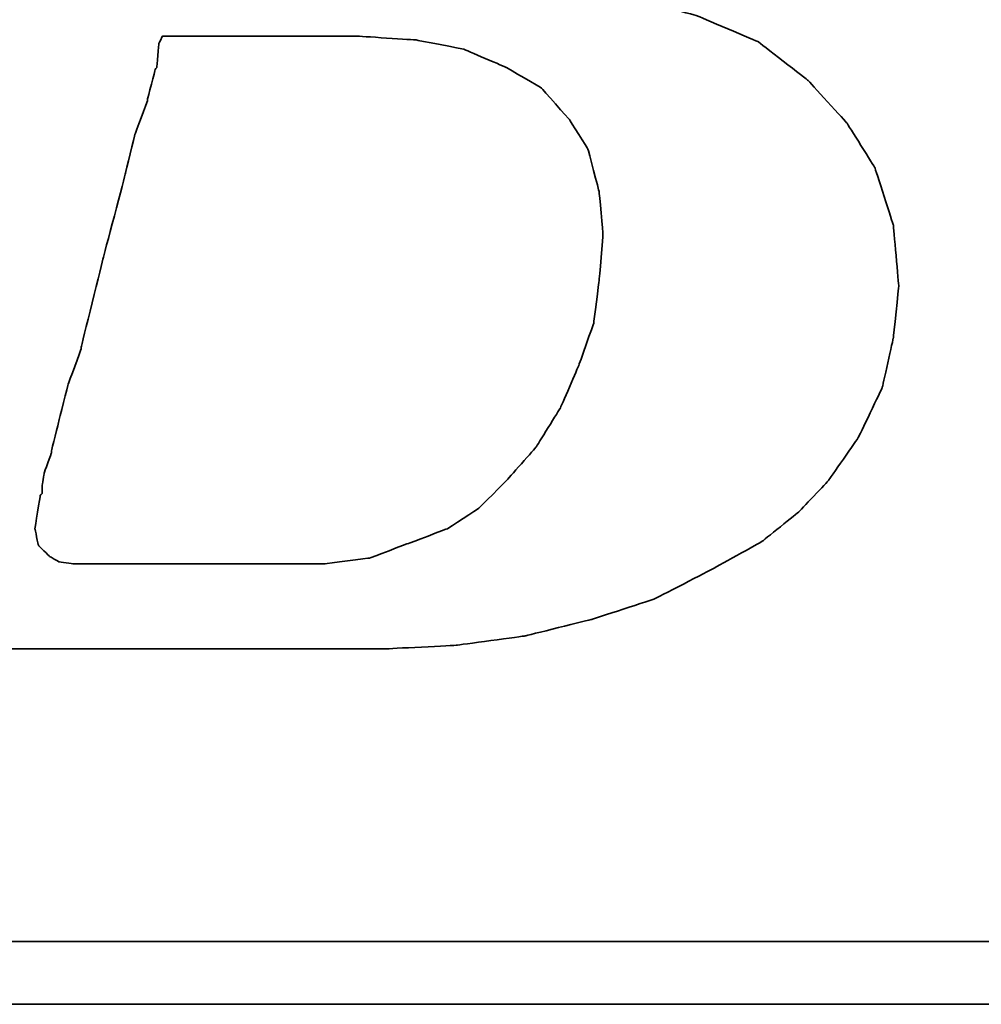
# Model space of a CAD drawing. Header units: millimetres. Extents: x 453 to 856, y 95 to 250.
# Tile 26 of 55: x 756.67 to 760.43, y 145.05 to 148.9. Entities that reach past the tile are written whole.
import ezdxf

# ---------------------------------------------------------------- set-up
doc = ezdxf.new("R2010")
doc.units = ezdxf.units.MM
doc.layers.add('DIM', color=4, linetype='CONTINUOUS')
doc.layers.add('layer 1', color=7, linetype='CONTINUOUS')

# ---------------------------------------------------------------- blocks, each defined once
blk = doc.blocks.new('TBI MOTION logo(完整正式版)')
at = {"layer": 'layer 1', "color": 22, "lineweight": 35}
for points, knots in [([(-64.65375, -6.86375), (-64.65375, -6.86375), (-64.84375, -7.29625), (-64.84375, -7.29625), (-64.84375, -7.29625), (-64.84375, -7.29625), (-64.86875, -7.34375), (-64.86875, -7.34375), (-64.86875, -7.34375), (-64.86875, -7.34375), (-64.86875, -7.36875), (-64.86875, -7.36875), (-64.86875, -7.36875), (-64.86875, -7.36875), (-65.15375, -7.65375), (-65.15375, -7.65375), (-65.15375, -7.65375), (-65.15375, -7.65375), (-65.17875, -7.65375), (-65.17875, -7.65375), (-65.17875, -7.65375), (-65.17875, -7.65375), (-65.20375, -7.67875), (-65.20375, -7.67875), (-65.20375, -7.67875), (-65.20375, -7.67875), (-65.58875, -7.87125), (-65.58875, -7.87125), (-65.58875, -7.87125), (-65.58875, -7.87125), (-65.63375, -7.87125), (-65.63375, -7.87125), (-65.63375, -7.87125), (-65.63375, -7.87125), (-65.65875, -7.89375), (-65.65875, -7.89375), (-65.65875, -7.89375), (-65.65875, -7.89375), (-66.09375, -7.94375), (-66.09375, -7.94375), (-66.09375, -7.94375), (-66.09375, -7.94375), (-66.11375, -7.94375), (-66.11375, -7.94375), (-66.11375, -7.94375), (-66.11375, -7.94375), (-66.16375, -7.94375), (-66.16375, -7.94375), (-66.16375, -7.94375), (-66.16375, -7.94375), (-66.30875, -7.94375), (-66.30875, -7.94375), (-66.30875, -7.94375), (-66.30875, -7.94375), (-66.69375, -7.94375), (-66.69375, -7.94375), (-66.69375, -7.94375), (-66.69375, -7.94375), (-67.07375, -7.94375), (-67.07375, -7.94375), (-67.07375, -7.94375), (-67.07375, -7.94375), (-67.12375, -7.94375), (-67.12375, -7.94375), (-67.12375, -7.94375), (-67.12375, -7.94375), (-67.12375, -7.96625), (-67.12375, -7.96625), (-67.12375, -7.96625), (-67.12375, -7.96625), (-67.14875, -7.99125), (-67.14875, -7.99125), (-67.14875, -7.99125), (-67.14875, -7.99125), (-67.24375, -8.34875), (-67.24375, -8.34875), (-67.24375, -8.34875), (-67.24375, -8.34875), (-67.31375, -8.68625), (-67.31375, -8.68625), (-67.31375, -8.68625), (-67.31375, -8.68625), (-67.26875, -8.68625), (-67.26875, -8.68625), (-67.26875, -8.68625), (-67.26875, -8.68625), (-67.07375, -8.68625), (-67.07375, -8.68625), (-67.07375, -8.68625), (-67.07375, -8.68625), (-66.54875, -8.68625), (-66.54875, -8.68625), (-66.54875, -8.68625), (-66.54875, -8.68625), (-65.82625, -8.68625), (-65.82625, -8.68625), (-65.82625, -8.68625), (-65.82625, -8.68625), (-65.01375, -8.68625), (-65.01375, -8.68625), (-65.01375, -8.68625), (-65.01375, -8.68625), (-64.05375, -8.68625), (-64.05375, -8.68625), (-64.05375, -8.68625), (-64.05375, -8.68625), (-62.08375, -8.68625), (-62.08375, -8.68625), (-62.08375, -8.68625), (-62.08375, -8.68625), (-60.06875, -8.68625), (-60.06875, -8.68625), (-60.06875, -8.68625), (-60.06875, -8.68625), (-59.10875, -8.68625), (-59.10875, -8.68625), (-59.10875, -8.68625), (-59.10875, -8.68625), (-58.29375, -8.68625), (-58.29375, -8.68625), (-58.29375, -8.68625), (-58.29375, -8.68625), (-57.57375, -8.68625), (-57.57375, -8.68625), (-57.57375, -8.68625), (-57.57375, -8.68625), (-57.04875, -8.68625), (-57.04875, -8.68625), (-57.04875, -8.68625), (-57.04875, -8.68625), (-56.85375, -8.68625), (-56.85375, -8.68625), (-56.85375, -8.68625), (-56.85375, -8.68625), (-56.70875, -8.68625), (-56.70875, -8.68625), (-56.70875, -8.68625), (-56.70875, -8.68625), (-56.61375, -8.68625), (-56.61375, -8.68625), (-56.61375, -8.68625), (-56.61375, -8.68625), (-56.56875, -8.68625), (-56.56875, -8.68625), (-56.56875, -8.68625), (-56.56875, -8.68625), (-55.65375, -8.63875), (-55.65375, -8.63875), (-55.65375, -8.63875), (-55.65375, -8.63875), (-54.76875, -8.51875), (-54.76875, -8.51875), (-54.76875, -8.51875), (-54.76875, -8.51875), (-53.90375, -8.30375), (-53.90375, -8.30375), (-53.90375, -8.30375), (-53.90375, -8.30375), (-53.08875, -8.03875), (-53.08875, -8.03875), (-53.08875, -8.03875), (-53.08875, -8.03875), (-52.34375, -7.65375), (-52.34375, -7.65375), (-52.34375, -7.65375), (-52.34375, -7.65375), (-51.69875, -7.29625), (-51.69875, -7.29625), (-51.69875, -7.29625), (-51.69875, -7.29625), (-51.21875, -6.91125), (-51.21875, -6.91125), (-51.21875, -6.91125), (-51.21875, -6.91125), (-50.83375, -6.50375), (-50.83375, -6.50375), (-50.83375, -6.50375), (-50.83375, -6.50375), (-50.44875, -5.94875), (-50.44875, -5.94875), (-50.44875, -5.94875), (-50.44875, -5.94875), (-50.13875, -5.30375), (-50.13875, -5.30375), (-50.13875, -5.30375), (-50.13875, -5.30375), (-49.99375, -4.65375), (-49.99375, -4.65375), (-49.99375, -4.65375), (-49.99375, -4.65375), (-49.92375, -3.98375), (-49.92375, -3.98375), (-49.92375, -3.98375), (-49.92375, -3.98375), (-49.99375, -3.19374), (-49.99375, -3.19374), (-49.99375, -3.19374), (-49.99375, -3.19374), (-50.23374, -2.44874), (-50.23374, -2.44874), (-50.23374, -2.44874), (-50.23374, -2.44874), (-50.59375, -1.87374), (-50.59375, -1.87374), (-50.59375, -1.87374), (-50.59375, -1.87374), (-51.09875, -1.31874), (-51.09875, -1.31874), (-51.09875, -1.31874), (-51.09875, -1.31874), (-51.74375, -0.81875), (-51.74375, -0.81875), (-51.74375, -0.81875), (-51.74375, -0.81875), (-52.53875, -0.48125), (-52.53875, -0.48125), (-52.53875, -0.48125), (-52.53875, -0.48125), (-53.47375, -0.21875), (-53.47375, -0.21875), (-53.47375, -0.21875), (-53.47375, -0.21875), (-54.52875, -0.04874), (-54.52875, -0.04874), (-54.52875, -0.04874), (-54.52875, -0.04874), (-55.65375, 0.12125), (-55.65375, 0.12125), (-55.65375, 0.12125), (-55.65375, 0.12125), (-54.50375, 0.28624), (-54.50375, 0.28624), (-54.50375, 0.28624), (-54.50375, 0.28624), (-53.83375, 0.38124), (-53.83375, 0.38124), (-53.83375, 0.38124), (-53.83375, 0.38124), (-53.18375, 0.50125), (-53.18375, 0.50125), (-53.18375, 0.50125), (-53.18375, 0.50125), (-52.55875, 0.66874), (-52.55875, 0.66874), (-52.55875, 0.66874), (-52.55875, 0.66874), (-52.03375, 0.86124), (-52.03375, 0.86124), (-52.03375, 0.86124), (-52.03375, 0.86124), (-51.50374, 1.03124), (-51.50374, 1.03124), (-51.50374, 1.03124), (-51.50374, 1.03124), (-51.09875, 1.27125), (-51.09875, 1.27125), (-51.09875, 1.27125), (-51.09875, 1.27125), (-50.71375, 1.48624), (-50.71375, 1.48624), (-50.71375, 1.48624), (-50.71375, 1.48624), (-50.37625, 1.77625), (-50.37625, 1.77625), (-50.37625, 1.77625), (-50.37625, 1.77625), (-49.82375, 2.37625), (-49.82375, 2.37625), (-49.82375, 2.37625), (-49.82375, 2.37625), (-49.41875, 2.99625), (-49.41875, 2.99625), (-49.41875, 2.99625), (-49.41875, 2.99625), (-49.22375, 3.76625), (-49.22375, 3.76625), (-49.22375, 3.76625), (-49.22375, 3.76625), (-49.15375, 4.50874), (-49.15375, 4.50874), (-49.15375, 4.50874), (-49.15375, 4.50874), (-49.20375, 5.25125), (-49.20375, 5.25125), (-49.20375, 5.25125), (-49.20375, 5.25125), (-49.41875, 5.92625), (-49.41875, 5.92625), (-49.41875, 5.92625), (-49.41875, 5.92625), (-49.77875, 6.47625), (-49.77875, 6.47625), (-49.77875, 6.47625), (-49.77875, 6.47625), (-50.33125, 7.02624), (-50.33125, 7.02624), (-50.33125, 7.02624), (-50.33125, 7.02624), (-51.00125, 7.43625), (-51.00125, 7.43625), (-51.00125, 7.43625), (-51.00125, 7.43625), (-51.79375, 7.72625), (-51.79375, 7.72625), (-51.79375, 7.72625), (-51.79375, 7.72625), (-52.72875, 7.89124), (-52.72875, 7.89124), (-52.72875, 7.89124), (-52.72875, 7.89124), (-53.83375, 7.98625), (-53.83375, 7.98625), (-53.83375, 7.98625), (-53.83375, 7.98625), (-53.92875, 7.98625), (-53.92875, 7.98625), (-53.92875, 7.98625), (-53.92875, 7.98625), (-54.26375, 7.98625), (-54.26375, 7.98625), (-54.26375, 7.98625), (-54.26375, 7.98625), (-54.74375, 7.98625), (-54.74375, 7.98625), (-54.74375, 7.98625), (-54.74375, 7.98625), (-55.36875, 7.98625), (-55.36875, 7.98625), (-55.36875, 7.98625), (-55.36875, 7.98625), (-56.13375, 7.98625), (-56.13375, 7.98625), (-56.13375, 7.98625), (-56.13375, 7.98625), (-56.94875, 7.98625), (-56.94875, 7.98625), (-56.94875, 7.98625), (-56.94875, 7.98625), (-58.77625, 7.98625), (-58.77625, 7.98625), (-58.77625, 7.98625), (-58.77625, 7.98625), (-60.59875, 7.98625), (-60.59875, 7.98625), (-60.59875, 7.98625), (-60.59875, 7.98625), (-61.41375, 7.98625), (-61.41375, 7.98625), (-61.41375, 7.98625), (-61.41375, 7.98625), (-62.17875, 7.98625), (-62.17875, 7.98625), (-62.17875, 7.98625), (-62.17875, 7.98625), (-62.80375, 7.98625), (-62.80375, 7.98625), (-62.80375, 7.98625), (-62.80375, 7.98625), (-63.30625, 7.98625), (-63.30625, 7.98625), (-63.30625, 7.98625), (-63.30625, 7.98625), (-63.57375, 7.98625), (-63.57375, 7.98625), (-63.57375, 7.98625), (-63.57375, 7.98625), (-63.57375, 7.96375), (-63.57375, 7.96375), (-63.57375, 7.96375), (-63.57375, 7.96375), (-63.59875, 7.94125), (-63.59875, 7.94125), (-63.59875, 7.94125), (-63.59875, 7.94125), (-63.69375, 7.55625), (-63.69375, 7.55625), (-63.69375, 7.55625), (-63.69375, 7.55625), (-63.76375, 7.24624), (-63.76375, 7.24624), (-63.76375, 7.24624), (-63.76375, 7.24624), (-63.23875, 7.24624), (-63.23875, 7.24624), (-63.23875, 7.24624), (-63.23875, 7.24624), (-62.75875, 7.24624), (-62.75875, 7.24624), (-62.75875, 7.24624), (-62.75875, 7.24624), (-62.61125, 7.24624), (-62.61125, 7.24624), (-62.61125, 7.24624), (-62.61125, 7.24624), (-62.56625, 7.24624), (-62.56625, 7.24624), (-62.56625, 7.24624), (-62.56625, 7.24624), (-62.22875, 7.24624), (-62.22875, 7.24624), (-62.22875, 7.24624), (-62.22875, 7.24624), (-62.20375, 7.24624), (-62.20375, 7.24624), (-62.20375, 7.24624), (-62.20375, 7.24624), (-62.17875, 7.21875), (-62.17875, 7.21875), (-62.17875, 7.21875), (-62.17875, 7.21875), (-61.96375, 7.17125), (-61.96375, 7.17125), (-61.96375, 7.17125), (-61.96375, 7.17125), (-61.72375, 7.12624), (-61.72375, 7.12624), (-61.72375, 7.12624), (-61.72375, 7.12624), (-61.70375, 7.12624), (-61.70375, 7.12624), (-61.70375, 7.12624), (-61.70375, 7.12624), (-61.55875, 7.07624), (-61.55875, 7.07624), (-61.55875, 7.07624), (-61.55875, 7.07624), (-61.50875, 7.07624), (-61.50875, 7.07624), (-61.50875, 7.07624), (-61.50875, 7.07624), (-61.48375, 7.02624), (-61.48375, 7.02624), (-61.48375, 7.02624), (-61.48375, 7.02624), (-61.31875, 6.83375), (-61.31875, 6.83375), (-61.31875, 6.83375), (-61.31875, 6.83375), (-61.29375, 6.81125), (-61.29375, 6.81125), (-61.29375, 6.81125), (-61.29375, 6.81125), (-61.29375, 6.78625), (-61.29375, 6.78625), (-61.29375, 6.78625), (-61.29375, 6.78625), (-61.19875, 6.50124), (-61.19875, 6.50124), (-61.19875, 6.50124), (-61.19875, 6.50124), (-61.17375, 6.45124), (-61.17375, 6.45124), (-61.17375, 6.45124), (-61.17375, 6.45124), (-61.19875, 6.40625), (-61.19875, 6.40625), (-61.19875, 6.40625), (-61.19875, 6.40625), (-61.26875, 5.99624), (-61.26875, 5.99624), (-61.26875, 5.99624), (-61.26875, 5.99624), (-61.26875, 5.85125), (-61.26875, 5.85125), (-61.26875, 5.85125), (-61.26875, 5.85125), (-61.26875, 5.82625), (-61.26875, 5.82625), (-61.26875, 5.82625), (-61.26875, 5.82625), (-61.29375, 5.80625), (-61.29375, 5.80625), (-61.29375, 5.80625), (-61.29375, 5.80625), (-61.34125, 5.66125), (-61.34125, 5.66125), (-61.34125, 5.66125), (-61.34125, 5.66125), (-61.41375, 5.44625), (-61.41375, 5.44625), (-61.41375, 5.44625), (-61.41375, 5.44625), (-61.48375, 5.15625), (-61.48375, 5.15625), (-61.48375, 5.15625), (-61.48375, 5.15625), (-61.58375, 4.82124), (-61.58375, 4.82124), (-61.58375, 4.82124), (-61.58375, 4.82124), (-61.79875, 4.00375), (-61.79875, 4.00375), (-61.79875, 4.00375), (-61.79875, 4.00375), (-62.05875, 2.99625), (-62.05875, 2.99625), (-62.05875, 2.99625), (-62.05875, 2.99625), (-62.34875, 1.91625), (-62.34875, 1.91625), (-62.34875, 1.91625), (-62.34875, 1.91625), (-62.97375, -0.41124), (-62.97375, -0.41124), (-62.97375, -0.41124), (-62.97375, -0.41124), (-63.59875, -2.75875), (-63.59875, -2.75875), (-63.59875, -2.75875), (-63.59875, -2.75875), (-63.88375, -3.86374), (-63.88375, -3.86374), (-63.88375, -3.86374), (-63.88375, -3.86374), (-64.14875, -4.82374), (-64.14875, -4.82374), (-64.14875, -4.82374), (-64.14875, -4.82374), (-64.36375, -5.64125), (-64.36375, -5.64125), (-64.36375, -5.64125), (-64.36375, -5.64125), (-64.43625, -5.97625), (-64.43625, -5.97625), (-64.43625, -5.97625), (-64.43625, -5.97625), (-64.50875, -6.28625), (-64.50875, -6.28625), (-64.50875, -6.28625), (-64.50875, -6.28625), (-64.50875, -6.30875), (-64.50875, -6.30875), (-64.50875, -6.30875), (-64.50875, -6.30875), (-64.57875, -6.50375), (-64.57875, -6.50375), (-64.57875, -6.50375), (-64.57875, -6.50375), (-64.62875, -6.69625), (-64.62875, -6.69625), (-64.62875, -6.69625), (-64.62875, -6.69625), (-64.62875, -6.76875), (-64.62875, -6.76875), (-64.62875, -6.76875), (-64.62875, -6.76875), (-64.62875, -6.81375), (-64.62875, -6.81375), (-64.62875, -6.81375), (-64.62875, -6.81375), (-64.62875, -6.83875), (-64.62875, -6.83875), (-64.62875, -6.83875), (-64.62875, -6.83875), (-64.65375, -6.86375), (-64.65375, -6.86375)], [0, 0, 0, 0, 0.00719424, 0.00719424, 0.00719424, 0.00719425, 0.01438849, 0.01438849, 0.01438849, 0.0143885, 0.02158273, 0.02158273, 0.02158273, 0.02158274, 0.02877698, 0.02877698, 0.02877698, 0.02877699, 0.03597122, 0.03597122, 0.03597122, 0.03597123, 0.04316547, 0.04316547, 0.04316547, 0.04316548, 0.05035971, 0.05035971, 0.05035971, 0.05035972, 0.05755396, 0.05755396, 0.05755396, 0.05755397, 0.0647482, 0.0647482, 0.0647482, 0.06474821, 0.07194245, 0.07194245, 0.07194245, 0.07194246, 0.07913669, 0.07913669, 0.07913669, 0.0791367, 0.08633094, 0.08633094, 0.08633094, 0.08633095, 0.09352518, 0.09352518, 0.09352518, 0.09352519, 0.10071942, 0.10071942, 0.10071942, 0.10071943, 0.10791367, 0.10791367, 0.10791367, 0.10791368, 0.11510791, 0.11510791, 0.11510791, 0.11510792, 0.12230216, 0.12230216, 0.12230216, 0.12230217, 0.1294964, 0.1294964, 0.1294964, 0.12949641, 0.13669065, 0.13669065, 0.13669065, 0.13669066, 0.14388489, 0.14388489, 0.14388489, 0.1438849, 0.15107914, 0.15107914, 0.15107914, 0.15107915, 0.15827338, 0.15827338, 0.15827338, 0.15827339, 0.16546763, 0.16546763, 0.16546763, 0.16546764, 0.17266187, 0.17266187, 0.17266187, 0.17266188, 0.17985612, 0.17985612, 0.17985612, 0.17985613, 0.18705036, 0.18705036, 0.18705036, 0.18705037, 0.1942446, 0.1942446, 0.1942446, 0.19424461, 0.20143885, 0.20143885, 0.20143885, 0.20143886, 0.20863309, 0.20863309, 0.20863309, 0.2086331, 0.21582734, 0.21582734, 0.21582734, 0.21582735, 0.22302158, 0.22302158, 0.22302158, 0.22302159, 0.23021583, 0.23021583, 0.23021583, 0.23021584, 0.23741007, 0.23741007, 0.23741007, 0.23741008, 0.24460432, 0.24460432, 0.24460432, 0.24460433, 0.25179856, 0.25179856, 0.25179856, 0.25179857, 0.25899281, 0.25899281, 0.25899281, 0.25899282, 0.26618705, 0.26618705, 0.26618705, 0.26618706, 0.27338129, 0.27338129, 0.27338129, 0.2733813, 0.28057554, 0.28057554, 0.28057554, 0.28057555, 0.28776978, 0.28776978, 0.28776978, 0.28776979, 0.29496403, 0.29496403, 0.29496403, 0.29496404, 0.30215827, 0.30215827, 0.30215827, 0.30215828, 0.30935252, 0.30935252, 0.30935252, 0.30935253, 0.31654676, 0.31654676, 0.31654676, 0.31654677, 0.32374101, 0.32374101, 0.32374101, 0.32374102, 0.33093525, 0.33093525, 0.33093525, 0.33093526, 0.3381295, 0.3381295, 0.3381295, 0.33812951, 0.34532374, 0.34532374, 0.34532374, 0.34532375, 0.35251799, 0.35251799, 0.35251799, 0.352518, 0.35971223, 0.35971223, 0.35971223, 0.35971224, 0.36690647, 0.36690647, 0.36690647, 0.36690648, 0.37410072, 0.37410072, 0.37410072, 0.37410073, 0.38129496, 0.38129496, 0.38129496, 0.38129497, 0.38848921, 0.38848921, 0.38848921, 0.38848922, 0.39568345, 0.39568345, 0.39568345, 0.39568346, 0.4028777, 0.4028777, 0.4028777, 0.40287771, 0.41007194, 0.41007194, 0.41007194, 0.41007195, 0.41726619, 0.41726619, 0.41726619, 0.4172662, 0.42446043, 0.42446043, 0.42446043, 0.42446044, 0.43165468, 0.43165468, 0.43165468, 0.43165469, 0.43884892, 0.43884892, 0.43884892, 0.43884893, 0.44604317, 0.44604317, 0.44604317, 0.44604318, 0.45323741, 0.45323741, 0.45323741, 0.45323742, 0.46043165, 0.46043165, 0.46043165, 0.46043166, 0.4676259, 0.4676259, 0.4676259, 0.46762591, 0.47482014, 0.47482014, 0.47482014, 0.47482015, 0.48201439, 0.48201439, 0.48201439, 0.4820144, 0.48920863, 0.48920863, 0.48920863, 0.48920864, 0.49640288, 0.49640288, 0.49640288, 0.49640289, 0.50359712, 0.50359712, 0.50359712, 0.50359713, 0.51079137, 0.51079137, 0.51079137, 0.51079138, 0.51798561, 0.51798561, 0.51798561, 0.51798562, 0.52517986, 0.52517986, 0.52517986, 0.52517987, 0.5323741, 0.5323741, 0.5323741, 0.53237411, 0.53956835, 0.53956835, 0.53956835, 0.53956836, 0.54676259, 0.54676259, 0.54676259, 0.5467626, 0.55395683, 0.55395683, 0.55395683, 0.55395684, 0.56115108, 0.56115108, 0.56115108, 0.56115109, 0.56834532, 0.56834532, 0.56834532, 0.56834533, 0.57553957, 0.57553957, 0.57553957, 0.57553958, 0.58273381, 0.58273381, 0.58273381, 0.58273382, 0.58992806, 0.58992806, 0.58992806, 0.58992807, 0.5971223, 0.5971223, 0.5971223, 0.59712231, 0.60431655, 0.60431655, 0.60431655, 0.60431656, 0.61151079, 0.61151079, 0.61151079, 0.6115108, 0.61870504, 0.61870504, 0.61870504, 0.61870505, 0.62589928, 0.62589928, 0.62589928, 0.62589929, 0.63309353, 0.63309353, 0.63309353, 0.63309354, 0.64028777, 0.64028777, 0.64028777, 0.64028778, 0.64748201, 0.64748201, 0.64748201, 0.64748202, 0.65467626, 0.65467626, 0.65467626, 0.65467627, 0.6618705, 0.6618705, 0.6618705, 0.66187051, 0.66906475, 0.66906475, 0.66906475, 0.66906476, 0.67625899, 0.67625899, 0.67625899, 0.676259, 0.68345324, 0.68345324, 0.68345324, 0.68345325, 0.69064748, 0.69064748, 0.69064748, 0.69064749, 0.69784173, 0.69784173, 0.69784173, 0.69784174, 0.70503597, 0.70503597, 0.70503597, 0.70503598, 0.71223022, 0.71223022, 0.71223022, 0.71223023, 0.71942446, 0.71942446, 0.71942446, 0.71942447, 0.72661871, 0.72661871, 0.72661871, 0.72661872, 0.73381295, 0.73381295, 0.73381295, 0.73381296, 0.74100719, 0.74100719, 0.74100719, 0.7410072, 0.74820144, 0.74820144, 0.74820144, 0.74820145, 0.75539568, 0.75539568, 0.75539568, 0.75539569, 0.76258993, 0.76258993, 0.76258993, 0.76258994, 0.76978417, 0.76978417, 0.76978417, 0.76978418, 0.77697842, 0.77697842, 0.77697842, 0.77697843, 0.78417266, 0.78417266, 0.78417266, 0.78417267, 0.79136691, 0.79136691, 0.79136691, 0.79136692, 0.79856115, 0.79856115, 0.79856115, 0.79856116, 0.8057554, 0.8057554, 0.8057554, 0.80575541, 0.81294964, 0.81294964, 0.81294964, 0.81294965, 0.82014388, 0.82014388, 0.82014388, 0.82014389, 0.82733813, 0.82733813, 0.82733813, 0.82733814, 0.83453237, 0.83453237, 0.83453237, 0.83453238, 0.84172662, 0.84172662, 0.84172662, 0.84172663, 0.84892086, 0.84892086, 0.84892086, 0.84892087, 0.85611511, 0.85611511, 0.85611511, 0.85611512, 0.86330935, 0.86330935, 0.86330935, 0.86330936, 0.8705036, 0.8705036, 0.8705036, 0.87050361, 0.87769784, 0.87769784, 0.87769784, 0.87769785, 0.88489209, 0.88489209, 0.88489209, 0.8848921, 0.89208633, 0.89208633, 0.89208633, 0.89208634, 0.89928058, 0.89928058, 0.89928058, 0.89928059, 0.90647482, 0.90647482, 0.90647482, 0.90647483, 0.91366906, 0.91366906, 0.91366906, 0.91366907, 0.92086331, 0.92086331, 0.92086331, 0.92086332, 0.92805755, 0.92805755, 0.92805755, 0.92805756, 0.9352518, 0.9352518, 0.9352518, 0.93525181, 0.94244604, 0.94244604, 0.94244604, 0.94244605, 0.94964029, 0.94964029, 0.94964029, 0.9496403, 0.95683453, 0.95683453, 0.95683453, 0.95683454, 0.96402878, 0.96402878, 0.96402878, 0.96402879, 0.97122302, 0.97122302, 0.97122302, 0.97122303, 0.97841727, 0.97841727, 0.97841727, 0.97841728, 0.98561151, 0.98561151, 0.98561151, 0.98561152, 0.99280576, 0.99280576, 0.99280576, 0.99280577, 1, 1, 1, 1]), ([(-61.03125, -6.57375), (-61.03125, -6.57375), (-61.03125, -6.67125), (-61.03125, -6.67125), (-61.03125, -6.67125), (-61.03125, -6.67125), (-61.05375, -6.69625), (-61.05375, -6.69625), (-61.05375, -6.69625), (-61.05375, -6.69625), (-61.12375, -7.12875), (-61.12375, -7.12875), (-61.12375, -7.12875), (-61.12375, -7.12875), (-61.07875, -7.34375), (-61.07875, -7.34375), (-61.07875, -7.34375), (-61.07875, -7.34375), (-60.93375, -7.48875), (-60.93375, -7.48875), (-60.93375, -7.48875), (-60.93375, -7.48875), (-60.81375, -7.55625), (-60.81375, -7.55625), (-60.81375, -7.55625), (-60.81375, -7.55625), (-60.62375, -7.58375), (-60.62375, -7.58375), (-60.62375, -7.58375), (-60.62375, -7.58375), (-60.30875, -7.58375), (-60.30875, -7.58375), (-60.30875, -7.58375), (-60.30875, -7.58375), (-59.97375, -7.58375), (-59.97375, -7.58375), (-59.97375, -7.58375), (-59.97375, -7.58375), (-59.87875, -7.58375), (-59.87875, -7.58375), (-59.87875, -7.58375), (-59.87875, -7.58375), (-59.63625, -7.58375), (-59.63625, -7.58375), (-59.63625, -7.58375), (-59.63625, -7.58375), (-58.96875, -7.58375), (-58.96875, -7.58375), (-58.96875, -7.58375), (-58.96875, -7.58375), (-58.29375, -7.58375), (-58.29375, -7.58375), (-58.29375, -7.58375), (-58.29375, -7.58375), (-58.05375, -7.58375), (-58.05375, -7.58375), (-58.05375, -7.58375), (-58.05375, -7.58375), (-57.98375, -7.58375), (-57.98375, -7.58375), (-57.98375, -7.58375), (-57.98375, -7.58375), (-57.35875, -7.58375), (-57.35875, -7.58375), (-57.35875, -7.58375), (-57.35875, -7.58375), (-56.78375, -7.50875), (-56.78375, -7.50875), (-56.78375, -7.50875), (-56.78375, -7.50875), (-56.27875, -7.31875), (-56.27875, -7.31875), (-56.27875, -7.31875), (-56.27875, -7.31875), (-55.77375, -7.12875), (-55.77375, -7.12875), (-55.77375, -7.12875), (-55.77375, -7.12875), (-55.36875, -6.86375), (-55.36875, -6.86375), (-55.36875, -6.86375), (-55.36875, -6.86375), (-55.00875, -6.50375), (-55.00875, -6.50375), (-55.00875, -6.50375), (-55.00875, -6.50375), (-54.62375, -6.06875), (-54.62375, -6.06875), (-54.62375, -6.06875), (-54.62375, -6.06875), (-54.31375, -5.56875), (-54.31375, -5.56875), (-54.31375, -5.56875), (-54.31375, -5.56875), (-54.07375, -5.01625), (-54.07375, -5.01625), (-54.07375, -5.01625), (-54.07375, -5.01625), (-53.87875, -4.46374), (-53.87875, -4.46374), (-53.87875, -4.46374), (-53.87875, -4.46374), (-53.80875, -3.91375), (-53.80875, -3.91375), (-53.80875, -3.91375), (-53.80875, -3.91375), (-53.75875, -3.31375), (-53.75875, -3.31375), (-53.75875, -3.31375), (-53.75875, -3.31375), (-53.80875, -2.75875), (-53.80875, -2.75875), (-53.80875, -2.75875), (-53.80875, -2.75875), (-53.95375, -2.20875), (-53.95375, -2.20875), (-53.95375, -2.20875), (-53.95375, -2.20875), (-54.19375, -1.82625), (-54.19375, -1.82625), (-54.19375, -1.82625), (-54.19375, -1.82625), (-54.55375, -1.41875), (-54.55375, -1.41875), (-54.55375, -1.41875), (-54.55375, -1.41875), (-55.00875, -1.15125), (-55.00875, -1.15125), (-55.00875, -1.15125), (-55.00875, -1.15125), (-55.56125, -0.91375), (-55.56125, -0.91375), (-55.56125, -0.91375), (-55.56125, -0.91375), (-56.18125, -0.79375), (-56.18125, -0.79375), (-56.18125, -0.79375), (-56.18125, -0.79375), (-56.94875, -0.74374), (-56.94875, -0.74374), (-56.94875, -0.74374), (-56.94875, -0.74374), (-56.99875, -0.74374), (-56.99875, -0.74374), (-56.99875, -0.74374), (-56.99875, -0.74374), (-57.09375, -0.74374), (-57.09375, -0.74374), (-57.09375, -0.74374), (-57.09375, -0.74374), (-57.38375, -0.74374), (-57.38375, -0.74374), (-57.38375, -0.74374), (-57.38375, -0.74374), (-57.76875, -0.74374), (-57.76875, -0.74374), (-57.76875, -0.74374), (-57.76875, -0.74374), (-58.24625, -0.74374), (-58.24625, -0.74374), (-58.24625, -0.74374), (-58.24625, -0.74374), (-58.72875, -0.74374), (-58.72875, -0.74374), (-58.72875, -0.74374), (-58.72875, -0.74374), (-59.20875, -0.74374), (-59.20875, -0.74374), (-59.20875, -0.74374), (-59.20875, -0.74374), (-59.46875, -0.74374), (-59.46875, -0.74374), (-59.46875, -0.74374), (-59.46875, -0.74374), (-59.51625, -0.83875), (-59.51625, -0.83875), (-59.51625, -0.83875), (-59.51625, -0.83875), (-59.54375, -1.15125), (-59.54375, -1.15125), (-59.54375, -1.15125), (-59.54375, -1.15125), (-59.56375, -1.17874), (-59.56375, -1.17874), (-59.56375, -1.17874), (-59.56375, -1.17874), (-59.66375, -1.55875), (-59.66375, -1.55875), (-59.66375, -1.55875), (-59.66375, -1.55875), (-59.66375, -1.58375), (-59.66375, -1.58375), (-59.66375, -1.58375), (-59.66375, -1.58375), (-59.82875, -2.01874), (-59.82875, -2.01874), (-59.82875, -2.01874), (-59.82875, -2.01874), (-59.94875, -2.52125), (-59.94875, -2.52125), (-59.94875, -2.52125), (-59.94875, -2.52125), (-60.23875, -3.62375), (-60.23875, -3.62375), (-60.23875, -3.62375), (-60.23875, -3.62375), (-60.52375, -4.77624), (-60.52375, -4.77624), (-60.52375, -4.77624), (-60.52375, -4.77624), (-60.52375, -4.79874), (-60.52375, -4.79874), (-60.52375, -4.79874), (-60.52375, -4.79874), (-60.69125, -5.25375), (-60.69125, -5.25375), (-60.69125, -5.25375), (-60.69125, -5.25375), (-60.81375, -5.73625), (-60.81375, -5.73625), (-60.81375, -5.73625), (-60.81375, -5.73625), (-60.90875, -6.11875), (-60.90875, -6.11875), (-60.90875, -6.11875), (-60.90875, -6.11875), (-60.90875, -6.14375), (-60.90875, -6.14375), (-60.90875, -6.14375), (-60.90875, -6.14375), (-61.00375, -6.40875), (-61.00375, -6.40875), (-61.00375, -6.40875), (-61.00375, -6.40875), (-61.03125, -6.57375), (-61.03125, -6.57375)], [0, 0, 0, 0, 0.01694915, 0.01694915, 0.01694915, 0.01694916, 0.03389831, 0.03389831, 0.03389831, 0.03389832, 0.05084746, 0.05084746, 0.05084746, 0.05084747, 0.06779661, 0.06779661, 0.06779661, 0.06779662, 0.08474576, 0.08474576, 0.08474576, 0.08474577, 0.10169492, 0.10169492, 0.10169492, 0.10169493, 0.11864407, 0.11864407, 0.11864407, 0.11864408, 0.13559322, 0.13559322, 0.13559322, 0.13559323, 0.15254237, 0.15254237, 0.15254237, 0.15254238, 0.16949153, 0.16949153, 0.16949153, 0.16949154, 0.18644068, 0.18644068, 0.18644068, 0.18644069, 0.20338983, 0.20338983, 0.20338983, 0.20338984, 0.22033898, 0.22033898, 0.22033898, 0.22033899, 0.23728814, 0.23728814, 0.23728814, 0.23728815, 0.25423729, 0.25423729, 0.25423729, 0.2542373, 0.27118644, 0.27118644, 0.27118644, 0.27118645, 0.28813559, 0.28813559, 0.28813559, 0.2881356, 0.30508475, 0.30508475, 0.30508475, 0.30508476, 0.3220339, 0.3220339, 0.3220339, 0.32203391, 0.33898305, 0.33898305, 0.33898305, 0.33898306, 0.3559322, 0.3559322, 0.3559322, 0.35593221, 0.37288136, 0.37288136, 0.37288136, 0.37288137, 0.38983051, 0.38983051, 0.38983051, 0.38983052, 0.40677966, 0.40677966, 0.40677966, 0.40677967, 0.42372881, 0.42372881, 0.42372881, 0.42372882, 0.44067797, 0.44067797, 0.44067797, 0.44067798, 0.45762712, 0.45762712, 0.45762712, 0.45762713, 0.47457627, 0.47457627, 0.47457627, 0.47457628, 0.49152542, 0.49152542, 0.49152542, 0.49152543, 0.50847458, 0.50847458, 0.50847458, 0.50847459, 0.52542373, 0.52542373, 0.52542373, 0.52542374, 0.54237288, 0.54237288, 0.54237288, 0.54237289, 0.55932203, 0.55932203, 0.55932203, 0.55932204, 0.57627119, 0.57627119, 0.57627119, 0.5762712, 0.59322034, 0.59322034, 0.59322034, 0.59322035, 0.61016949, 0.61016949, 0.61016949, 0.6101695, 0.62711864, 0.62711864, 0.62711864, 0.62711865, 0.6440678, 0.6440678, 0.6440678, 0.64406781, 0.66101695, 0.66101695, 0.66101695, 0.66101696, 0.6779661, 0.6779661, 0.6779661, 0.67796611, 0.69491525, 0.69491525, 0.69491525, 0.69491526, 0.71186441, 0.71186441, 0.71186441, 0.71186442, 0.72881356, 0.72881356, 0.72881356, 0.72881357, 0.74576271, 0.74576271, 0.74576271, 0.74576272, 0.76271186, 0.76271186, 0.76271186, 0.76271187, 0.77966102, 0.77966102, 0.77966102, 0.77966103, 0.79661017, 0.79661017, 0.79661017, 0.79661018, 0.81355932, 0.81355932, 0.81355932, 0.81355933, 0.83050847, 0.83050847, 0.83050847, 0.83050848, 0.84745763, 0.84745763, 0.84745763, 0.84745764, 0.86440678, 0.86440678, 0.86440678, 0.86440679, 0.88135593, 0.88135593, 0.88135593, 0.88135594, 0.89830508, 0.89830508, 0.89830508, 0.89830509, 0.91525424, 0.91525424, 0.91525424, 0.91525425, 0.93220339, 0.93220339, 0.93220339, 0.9322034, 0.94915254, 0.94915254, 0.94915254, 0.94915255, 0.96610169, 0.96610169, 0.96610169, 0.9661017, 0.98305085, 0.98305085, 0.98305085, 0.98305086, 1, 1, 1, 1]), ([(75.90875, -9.47875), (75.90875, -9.47875), (75.90875, -12.28625), (75.90875, -12.28625), (75.90875, -12.28625), (75.90875, -12.28625), (75.90875, -12.47875), (75.90875, -12.47875), (75.90875, -12.47875), (75.90875, -12.47875), (75.71625, -12.47875), (75.71625, -12.47875), (75.71625, -12.47875), (75.71625, -12.47875), (-88.32875, -12.47875), (-88.32875, -12.47875), (-88.32875, -12.47875), (-88.32875, -12.47875), (-88.32875, -13.29375), (-88.32875, -13.29375), (-88.32875, -13.29375), (-88.32875, -13.29375), (82.89125, -13.29375), (82.89125, -13.29375), (82.89125, -13.29375), (82.89125, -13.29375), (75.90875, -9.47875), (75.90875, -9.47875)], [0, 0, 0, 0, 0.14285714, 0.14285714, 0.14285714, 0.14285715, 0.28571429, 0.28571429, 0.28571429, 0.2857143, 0.42857143, 0.42857143, 0.42857143, 0.42857144, 0.57142857, 0.57142857, 0.57142857, 0.57142858, 0.71428571, 0.71428571, 0.71428571, 0.71428572, 0.85714286, 0.85714286, 0.85714286, 0.85714287, 1, 1, 1, 1])]:
    blk.add_open_spline(points, degree=3, knots=knots, dxfattribs=at)

msp = doc.modelspace()

# ---------------------------------------------------------------- block references
at = {"layer": 'DIM', "color": 7, "xscale": 0.3012179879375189, "yscale": 0.3012179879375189, "zscale": 0.3012179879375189}
msp.add_blockref('TBI MOTION logo(完整正式版)', (775.1438, 149.0583), dxfattribs=at)

doc.saveas('drawing.dxf')
